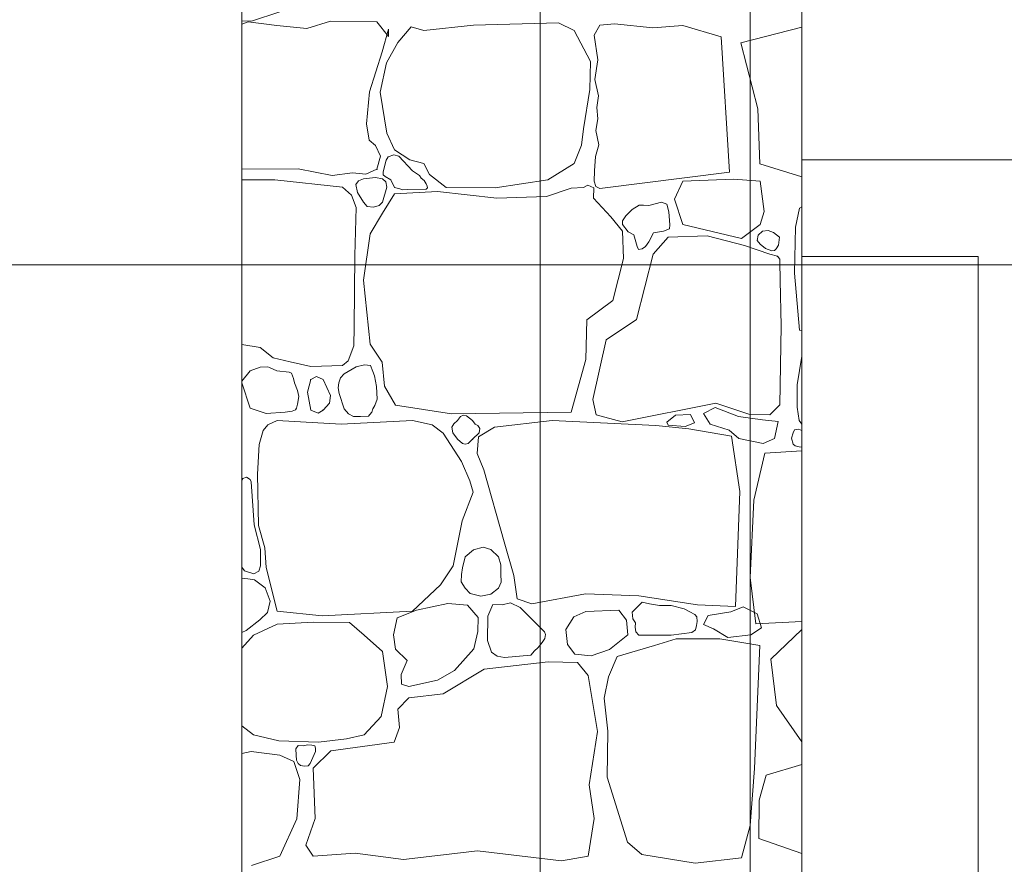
# Model space of a CAD drawing. Header units: millimetres. Extents: x -573548 to 674770, y -184010 to -47794.
# Tile 170 of 181: x 116661 to 118393, y -99537 to -98051. Entities that reach past the tile are written whole.
import ezdxf
from ezdxf.enums import TextEntityAlignment as Align

# ---------------------------------------------------------------- set-up
doc = ezdxf.new("R2010")
doc.units = ezdxf.units.MM
for name, color, linetype, lineweight in [('A.02 RZUT PIWNICY_is$0$_HATCH_Nr_pióra__18', 8, 'Continuous', 9), ('A.02 RZUT PIWNICY_is$0$OBRYS PARTERU#1_Nr_pióra__1', 8, 'Continuous', 9), ('A.02 RZUT PIWNICY_is$0$SCHODY_Nr_pióra__1', 8, 'Continuous', 9), ('A.02 RZUT PIWNICY_is$0$Structural - Bearing_Nr_pióra__21', 8, 'Continuous', 9), ('A.02 RZUT PIWNICY_is$0$Structural - Grid', 8, 'Continuous', 9), ('A.02 RZUT PIWNICY_is$0$Structural - Grid_Nr_pióra__17', 8, 'Continuous', 9)]:
    doc.layers.add(name, color=color, linetype=linetype, lineweight=lineweight)
doc.styles.add('A.02 RZUT PIWNICY_is$0$STYL_AUTOMATYCZNY_1', font='arial.ttf')

# ---------------------------------------------------------------- blocks, each defined once
blk = doc.blocks.new('*X106')
at = {"layer": 'A.02 RZUT PIWNICY_is$0$_HATCH_Nr_pióra__18'}
for p, q in [((117688.9, -98037.1), (117638.9, -98053.6)), ((117638.9, -98053.6), (117621.8, -98052.9)), ((117633.2, -98054.8), (117621.8, -98059.1)), ((117683.5, -98061.4), (117633.2, -98054.8)), ((117777.6, -98053.6), (117736.4, -98066.4)), ((117859.4, -98054.8), (117777.6, -98053.6)), ((117879.6, -98080.8), (117859.4, -98054.8)), ((117736.4, -98066.4), (117683.5, -98061.4)), ((117868.9, -98107.7), (117880, -98067.6)), ((117880, -98067.6), (117879.6, -98080.8)), ((117920, -98063.9), (117896.1, -98091.2)), ((117942.3, -98070.1), (117920, -98063.9)), ((118029.4, -98060.6), (117942.3, -98070.1)), ((118178.9, -98056.9), (118029.4, -98060.6)), ((118206.5, -98070.1), (118178.9, -98056.9)), ((118235, -98124.6), (118206.5, -98070.1)), ((118251.5, -98061), (118241.5, -98078.5)), ((118277.5, -98058.4), (118251.5, -98061)), ((118344.8, -98065.6), (118277.5, -98058.4)), ((118397.7, -98061.4), (118344.8, -98065.6)), ((118465.2, -98081.6), (118397.7, -98061.4)), ((118500, -98092.1), (118607.3, -98064.1)), ((118241.5, -98078.5), (118248.2, -98121.9)), ((118479.6, -98319.4), (118465.2, -98081.6)), ((117896.1, -98091.2), (117876.3, -98127.1)), ((118529.5, -98207.8), (118500, -98092.1)), ((117846.2, -98177.8), (117868.9, -98107.7)), ((118248.2, -98121.9), (118242.7, -98156.1)), ((117876.3, -98127.1), (117865.1, -98178.7)), ((118233.8, -98174.1), (118235, -98124.6)), ((118242.7, -98156.1), (118249.4, -98185.3)), ((118223, -98243.1), (118233.8, -98174.1)), ((117841.2, -98234.4), (117846.2, -98177.8)), ((117865.1, -98178.7), (117876.7, -98250.9)), ((118249.4, -98185.3), (118246.1, -98205.5)), ((118246.1, -98205.5), (118248, -98225.3)), ((118533.3, -98304.5), (118529.5, -98207.8)), ((118248, -98225.3), (118244.4, -98246.1)), ((117845.7, -98263.3), (117841.2, -98234.4)), ((118219.7, -98272), (118223, -98243.1)), ((117876.7, -98250.9), (117890.7, -98279.8)), ((118244.4, -98246.1), (118250, -98271.4)), ((117857.3, -98272.4), (117845.7, -98263.3)), ((117866, -98291.4), (117857.3, -98272.4)), ((117890.7, -98279.8), (117917.6, -98297.5)), ((118206.5, -98304.2), (118219.7, -98272)), ((118250, -98271.4), (118244.2, -98292)), ((117859.4, -98314.1), (117866, -98291.4)), ((117879.3, -98292.2), (117875.6, -98298.4)), ((117889.4, -98288.6), (117879.3, -98292.2)), ((117898.1, -98291.3), (117889.4, -98288.6)), ((117922.4, -98316.9), (117898.1, -98291.3)), ((117917.6, -98297.5), (117942.3, -98304.2)), ((118244.2, -98292), (118242.4, -98317.3)), ((117621.8, -98313.8), (117721.1, -98313.6)), ((117721.1, -98313.6), (117780.9, -98325.2)), ((117840, -98322.7), (117859.4, -98314.1)), ((117875.6, -98298.4), (117870.4, -98319)), ((117942.3, -98304.2), (117951.8, -98323.6)), ((118160.3, -98332.6), (118206.5, -98304.2)), ((118607.3, -98327.8), (118533.3, -98304.5)), ((117780.9, -98325.2), (117816.4, -98320.3)), ((117816.4, -98320.3), (117840, -98322.7)), ((117835.8, -98331), (117827.3, -98334.4)), ((117856.8, -98328.8), (117835.8, -98331)), ((117869.3, -98331), (117856.8, -98328.8)), ((117875.3, -98336.6), (117869.3, -98331)), ((117870.4, -98319), (117870.7, -98324)), ((117870.7, -98324), (117873.9, -98326.9)), ((117873.9, -98326.9), (117884, -98333.1)), ((117927.5, -98320.7), (117922.4, -98316.9)), ((117934.7, -98325.2), (117927.5, -98320.7)), ((117937.2, -98329.8), (117934.7, -98325.2)), ((117942.4, -98334.2), (117937.2, -98329.8)), ((117951.8, -98323.6), (117981.1, -98346.3)), ((118242.4, -98317.3), (118241.5, -98335)), ((118251.5, -98347.9), (118479.6, -98319.4)), ((118486.6, -98331.6), (118397.7, -98335)), ((118533.9, -98335), (118486.6, -98331.6)), ((117679.8, -98332.6), (117621.8, -98332.9)), ((117798.7, -98345.8), (117679.8, -98332.6)), ((117814.6, -98359.9), (117798.7, -98345.8)), ((117827.3, -98334.4), (117822.7, -98341)), ((117822.7, -98341), (117825.6, -98355.1)), ((117869.3, -98372.3), (117876.8, -98345.6)), ((117876.8, -98345.6), (117875.3, -98336.6)), ((117884, -98333.1), (117890.5, -98346.4)), ((117890.5, -98346.4), (117899.8, -98348.4)), ((117899.8, -98348.4), (117905.4, -98350.6)), ((117913.6, -98350.1), (117945.9, -98349.2)), ((117946.1, -98339.6), (117942.4, -98334.2)), ((117945.9, -98349.2), (117948.3, -98347.2)), ((117948.2, -98344), (117946.1, -98339.6)), ((117948.3, -98347.2), (117948.2, -98344)), ((117981.1, -98346.3), (118067.8, -98347.1)), ((118067.8, -98347.1), (118160.3, -98332.6)), ((118201.2, -98347.5), (118157.8, -98362.4)), ((118222.9, -98346.1), (118201.2, -98347.5)), ((118230.3, -98342.2), (118222.9, -98346.1)), ((118240.9, -98346.8), (118230.3, -98342.2)), ((118240.4, -98365.2), (118240.9, -98346.8)), ((118241.5, -98335), (118244.4, -98344.3)), ((118244.4, -98344.3), (118251.5, -98347.9)), ((118397.7, -98335), (118383.3, -98366.6)), ((118540.6, -98388.7), (118533.9, -98335)), ((117823.1, -98381.6), (117814.6, -98359.9)), ((117825.6, -98355.1), (117835.8, -98372.3)), ((117890.7, -98357.4), (117869.3, -98391.7)), ((117965.9, -98353.3), (117890.7, -98357.4)), ((117905.4, -98350.6), (117913.6, -98350.1)), ((118070.7, -98365.2), (117965.9, -98353.3)), ((118157.8, -98362.4), (118070.7, -98365.2)), ((118270.9, -98397.9), (118240.4, -98365.2)), ((118383.3, -98366.6), (118397.7, -98411.7)), ((117820.9, -98465.7), (117823.1, -98381.6)), ((117835.8, -98372.3), (117842.6, -98380)), ((117842.6, -98380), (117853.4, -98381.1)), ((117853.4, -98381.1), (117863.5, -98377.9)), ((117863.5, -98377.9), (117869.3, -98372.3)), ((118320.6, -98377.3), (118308.5, -98385)), ((118328.4, -98377.2), (118320.6, -98377.3)), ((118337.8, -98378), (118328.4, -98377.2)), ((118360.2, -98372.3), (118337.8, -98378)), ((118369.5, -98375.4), (118360.2, -98372.3)), ((118373.2, -98389.3), (118369.5, -98375.4)), ((118602.8, -98382.6), (118595.6, -98416.1)), ((118607.3, -98380.5), (118602.8, -98382.6)), ((117869.3, -98391.7), (117847.8, -98428)), ((118291.6, -98423), (118270.9, -98397.9)), ((118297.3, -98396.1), (118291.5, -98404.8)), ((118308.5, -98385), (118297.3, -98396.1)), ((118374.7, -98412), (118373.2, -98389.3)), ((118533.9, -98411.7), (118540.6, -98388.7)), ((118291.5, -98404.8), (118291.6, -98411.7)), ((118291.6, -98411.7), (118301.4, -98424.4)), ((118363.8, -98423.2), (118374.3, -98418.8)), ((118374.3, -98418.8), (118374.7, -98412)), ((118397.7, -98411.7), (118500.8, -98436.2)), ((118500.8, -98436.2), (118533.9, -98411.7)), ((118595.6, -98416.1), (118594, -98497)), ((117847.8, -98428), (117835.8, -98509.3)), ((118293.2, -98471.3), (118291.6, -98423)), ((118301.4, -98424.4), (118311.4, -98429.4)), ((118311.4, -98429.4), (118317.6, -98449.9)), ((118338, -98441.7), (118346.1, -98426.2)), ((118371.6, -98433.8), (118345.2, -98463.5)), ((118346.1, -98426.2), (118363.8, -98423.2)), ((118440.2, -98431.3), (118371.6, -98433.8)), ((118506.2, -98448.2), (118440.2, -98431.3)), ((118528.7, -98439.6), (118530.4, -98429.9)), ((118530.4, -98429.9), (118537.7, -98423.2)), ((118537.7, -98423.2), (118547.7, -98422)), ((118547.7, -98422), (118556.9, -98425.2)), ((118556.9, -98425.2), (118568, -98433.7)), ((118568, -98433.7), (118566.1, -98448)), ((118317.6, -98449.9), (118319.8, -98455.4)), ((118326.4, -98454.5), (118332.1, -98450)), ((118332.1, -98450), (118338, -98441.7)), ((118550.8, -98463.5), (118506.2, -98448.2)), ((118533.9, -98445.9), (118528.7, -98439.6)), ((118543, -98453.7), (118533.9, -98445.9)), ((118566.1, -98448), (118561.8, -98454.2)), ((117819.6, -98591.3), (117820.9, -98465.7)), ((118345.2, -98463.5), (118316.3, -98578.3)), ((118319.8, -98455.4), (118326.4, -98454.5)), ((118554.2, -98457.7), (118543, -98453.7)), ((118564.2, -98467.2), (118550.8, -98463.5)), ((118559.2, -98457.1), (118554.2, -98457.7)), ((118561.8, -98454.2), (118559.2, -98457.1)), ((118568.4, -98472.3), (118564.2, -98467.2)), ((118274.6, -98545.2), (118293.2, -98471.3)), ((118568.6, -98476.3), (118568.4, -98472.3)), ((118569, -98510.1), (118568.6, -98476.3)), ((118594, -98497), (118602.8, -98597.3)), ((117835.8, -98509.3), (117847.4, -98622)), ((118570.6, -98589.8), (118569, -98510.1)), ((118228.8, -98579.1), (118274.6, -98545.2)), ((117818.8, -98624.8), (117819.6, -98591.3)), ((118227.2, -98648.8), (118228.8, -98579.1)), ((118316.3, -98578.3), (118262.7, -98614.2)), ((118568.1, -98728.9), (118570.6, -98589.8)), ((118602.8, -98597.3), (118607.3, -98598.3)), ((117621.8, -98622.5), (117654.2, -98628)), ((117808.8, -98651), (117818.8, -98624.8)), ((117847.4, -98622), (117868.9, -98653.8)), ((118262.7, -98614.2), (118239.1, -98719.4)), ((117654.2, -98628), (117677.1, -98646.2)), ((118607.3, -98643), (118598.6, -98693.2)), ((117677.1, -98646.2), (117706.8, -98653.1)), ((117706.8, -98653.1), (117743.5, -98661.4)), ((117743.5, -98661.4), (117798.7, -98659.6)), ((117798.7, -98659.6), (117808.8, -98651)), ((117837.8, -98658.3), (117823.2, -98661.6)), ((117848.1, -98659.7), (117837.8, -98658.3)), ((117852.3, -98669.9), (117848.1, -98659.7)), ((117868.9, -98653.8), (117873, -98695.5)), ((118201.2, -98741.3), (118227.2, -98648.8)), ((117636.5, -98668.7), (117621.8, -98687.2)), ((117654.1, -98662.6), (117636.5, -98668.7)), ((117667.4, -98661.6), (117654.1, -98662.6)), ((117670.3, -98662.9), (117667.4, -98661.6)), ((117683.5, -98668.7), (117670.3, -98662.9)), ((117705.1, -98671.2), (117683.5, -98668.7)), ((117709.1, -98673.2), (117705.1, -98671.2)), ((117713, -98682.3), (117709.1, -98673.2)), ((117802, -98674), (117795.2, -98681.1)), ((117823.2, -98661.6), (117802, -98674)), ((117855.3, -98677.6), (117852.3, -98669.9)), ((117858.8, -98696.4), (117855.3, -98677.6)), ((117621.8, -98690.1), (117636.5, -98734.3)), ((117714.5, -98690.1), (117713, -98682.3)), ((117719.7, -98703.6), (117714.5, -98690.1)), ((117743, -98684.3), (117737.6, -98706.2)), ((117753.1, -98678.9), (117743, -98684.3)), ((117764.8, -98684.3), (117753.1, -98678.9)), ((117778, -98712.4), (117764.8, -98684.3)), ((117792.6, -98690.1), (117791.3, -98698.8)), ((117795.2, -98681.1), (117792.6, -98690.1)), ((117873, -98695.5), (117892.4, -98729.3)), ((118598.6, -98693.2), (118599.1, -98732.9)), ((117722.3, -98713.7), (117719.7, -98703.6)), ((117737.6, -98706.2), (117743, -98738)), ((117776, -98725.6), (117778, -98712.4)), ((117791.3, -98698.8), (117792.9, -98708.7)), ((117792.9, -98708.7), (117802, -98735.9)), ((117859.8, -98718.6), (117858.8, -98696.4)), ((117717.8, -98734.3), (117720.1, -98727.6)), ((117720.1, -98727.6), (117722.3, -98713.7)), ((117764.8, -98738), (117776, -98725.6)), ((117852.3, -98735.9), (117856, -98729.6)), ((117856, -98729.6), (117859.8, -98718.6)), ((117892.4, -98729.3), (117991, -98744.6)), ((118239.1, -98719.4), (118245.3, -98746.3)), ((118290.7, -98758.6), (118455.9, -98725.6)), ((118455.9, -98725.6), (118515.3, -98745.4)), ((118550.8, -98746.3), (118568.1, -98728.9)), ((117636.5, -98734.3), (117664.5, -98743.8)), ((117664.5, -98743.8), (117698.4, -98741.7)), ((117698.4, -98741.7), (117710.3, -98739.6)), ((117710.3, -98739.6), (117716.1, -98737.4)), ((117716.1, -98737.4), (117717.8, -98734.3)), ((117743, -98738), (117756, -98743.5)), ((117756, -98743.5), (117764.8, -98738)), ((117802, -98735.9), (117809.7, -98744.2)), ((117809.7, -98744.2), (117818.4, -98748.9)), ((117844.5, -98748.8), (117847.3, -98745.4)), ((117847.3, -98745.4), (117850.3, -98741.4)), ((117850.3, -98741.4), (117852.3, -98735.9)), ((117991, -98744.6), (118201.2, -98741.3)), ((118011.8, -98746.8), (118006.5, -98749.1)), ((118017.1, -98747.9), (118011.8, -98746.8)), ((118027.8, -98756.2), (118017.1, -98747.9)), ((118245.3, -98746.3), (118290.7, -98758.6)), ((118369.5, -98759), (118384.7, -98746.8)), ((118384.7, -98746.8), (118411.2, -98745.8)), ((118411.2, -98745.8), (118418, -98760.5)), ((118454.3, -98733.5), (118434.2, -98743.8)), ((118434.2, -98743.8), (118446, -98762.5)), ((118495.6, -98749.2), (118454.3, -98733.5)), ((118515.3, -98745.4), (118550.8, -98746.3)), ((118599.1, -98732.9), (118602.4, -98756.1)), ((117667.8, -98763.6), (117659.2, -98773.5)), ((117684.3, -98756.2), (117667.8, -98763.6)), ((117796.6, -98762.4), (117684.3, -98756.2)), ((117922.4, -98756.2), (117796.6, -98762.4)), ((117818.4, -98748.9), (117830.8, -98749.1)), ((117830.8, -98749.1), (117844.5, -98748.8)), ((117956.8, -98763.6), (117922.4, -98756.2)), ((117975.8, -98778.5), (117956.8, -98763.6)), ((117995, -98762.3), (117991.5, -98767.7)), ((118001, -98756.2), (117995, -98762.3)), ((118006.5, -98749.1), (118001, -98756.2)), ((118032.4, -98762.7), (118027.8, -98756.2)), ((118037.3, -98765.2), (118032.4, -98762.7)), ((118040.4, -98770.5), (118037.3, -98765.2)), ((118168.1, -98756.2), (118066.2, -98768.1)), ((118350.2, -98765.2), (118168.1, -98756.2)), ((118408.4, -98770.6), (118350.2, -98765.2)), ((118371.9, -98764.4), (118369.5, -98759)), ((118401.9, -98766.9), (118371.9, -98764.4)), ((118418, -98760.5), (118401.9, -98766.9)), ((118446, -98762.5), (118478.9, -98773.3)), ((118537.8, -98755.1), (118495.6, -98749.2)), ((118565.2, -98758), (118537.8, -98755.1)), ((118558.9, -98788), (118565.2, -98758)), ((118602.4, -98756.1), (118607.3, -98762.9)), ((117659.2, -98773.5), (117652.1, -98798.3)), ((118008.4, -98828.4), (117975.8, -98778.5)), ((117991.5, -98767.7), (117993.3, -98778.1)), ((117993.3, -98778.1), (118001, -98789.2)), ((118027.8, -98789.2), (118039.6, -98777.7)), ((118066.2, -98768.1), (118038.5, -98784.7)), ((118039.6, -98777.7), (118040.4, -98770.5)), ((118483, -98783.8), (118408.4, -98770.6)), ((118478.9, -98773.3), (118496.1, -98788)), ((118591.5, -98777.8), (118588.7, -98787)), ((118594.3, -98772.8), (118591.5, -98777.8)), ((118601, -98771.7), (118594.3, -98772.8)), ((118607.3, -98773.6), (118601, -98771.7)), ((117652.1, -98798.3), (117649.3, -98850.3)), ((118001, -98789.2), (118010.3, -98796.5)), ((118010.3, -98796.5), (118015, -98797.9)), ((118015, -98797.9), (118019.9, -98796.5)), ((118019.9, -98796.5), (118023.3, -98792.9)), ((118023.3, -98792.9), (118027.8, -98789.2)), ((118038.5, -98784.7), (118035.6, -98814)), ((118498, -98880.8), (118483, -98783.8)), ((118496.1, -98788), (118539.2, -98796.8)), ((118539.2, -98796.8), (118558.9, -98788)), ((118588.7, -98787), (118591.5, -98798)), ((118591.5, -98798), (118595.5, -98801)), ((118035.6, -98814), (118047.4, -98843.2)), ((118541.8, -98813.5), (118522.4, -98896.4)), ((118607.3, -98809.5), (118541.8, -98813.5)), ((118595.5, -98801), (118602.2, -98802.5)), ((118602.2, -98802.5), (118607.3, -98802.8)), ((118022.8, -98862.3), (118008.4, -98828.4)), ((117649.3, -98850.3), (117651.3, -98940.7)), ((118047.4, -98843.2), (118083.1, -98969.6)), ((117623.5, -98858.1), (117621.8, -98861.2)), ((117630.1, -98855.7), (117623.5, -98858.1)), ((117636.4, -98859.9), (117630.1, -98855.7)), ((117638.1, -98864), (117636.4, -98859.9)), ((117643.4, -98939.6), (117638.1, -98864)), ((118028.6, -98882.1), (118022.8, -98862.3)), ((118009.6, -98932.8), (118028.6, -98882.1)), ((118490.1, -99083.5), (118498, -98880.8)), ((118522.4, -98896.4), (118515.9, -99032.1)), ((117993.9, -99012.1), (118009.6, -98932.8)), ((117654.7, -98983), (117643.4, -98939.6)), ((117651.3, -98940.7), (117662.5, -98980.3)), ((117621.8, -98957.9), (117621.9, -98958.4)), ((117621.9, -98958.4), (117621.8, -98958.8)), ((118083.1, -98969.6), (118100.4, -99029)), ((117654.5, -99012.1), (117654.7, -98983)), ((117662.5, -98980.3), (117664.5, -99014.6)), ((118029.4, -98983.8), (118014.8, -98995.7)), ((118046.4, -98978.9), (118029.4, -98983.8)), ((118060.2, -98983), (118046.4, -98978.9)), ((118073.5, -98995.7), (118060.2, -98983)), ((118014.8, -98995.7), (118010.1, -99015.2)), ((118077.3, -99010), (118073.5, -98995.7)), ((117621.8, -99014.1), (117626.5, -99020.7)), ((117626.5, -99020.7), (117643.1, -99025.8)), ((117643.1, -99025.8), (117651.6, -99021.4)), ((117651.6, -99021.4), (117654.5, -99012.1)), ((117664.5, -99014.6), (117684.3, -99091.8)), ((117971.6, -99045.5), (117993.9, -99012.1)), ((118010.1, -99015.2), (118008.2, -99027.3)), ((118077.8, -99025.7), (118077.3, -99010)), ((117632.7, -99034.8), (117621.8, -99033.5)), ((117644.4, -99036.7), (117632.7, -99034.8)), ((117662.8, -99050.5), (117644.4, -99036.7)), ((118008.2, -99027.3), (118008, -99039.7)), ((118008, -99039.7), (118014.8, -99050.9)), ((118073.5, -99050.9), (118077.9, -99040.6)), ((118077.9, -99040.6), (118077.8, -99025.7)), ((118100.4, -99029), (118106.2, -99069.9)), ((118515.9, -99032.1), (118525.9, -99113.8)), ((117671.7, -99073.8), (117662.8, -99050.5)), ((117922.4, -99091.8), (117971.6, -99045.5)), ((118014.8, -99050.9), (118023.5, -99060.3)), ((118059.8, -99061.5), (118073.5, -99050.9)), ((117667, -99094), (117671.7, -99073.8)), ((118023.5, -99060.3), (118042.1, -99064.9)), ((118042.1, -99064.9), (118059.8, -99061.5)), ((118094.3, -99076.7), (118079.9, -99080.4)), ((118111.6, -99085.2), (118094.3, -99076.7)), ((118106.2, -99069.9), (118132.2, -99078.6)), ((118132.2, -99078.6), (118226.3, -99061.2)), ((118226.3, -99061.2), (118320, -99064.5)), ((118320, -99064.5), (118423.7, -99080.2)), ((118326, -99075.8), (118320, -99081.5)), ((118339, -99078.9), (118326, -99075.8)), ((117653.7, -99106.9), (117667, -99094)), ((117684.3, -99091.8), (117763.2, -99100)), ((117763.2, -99100), (117922.4, -99091.8)), ((117929.1, -99089.7), (117894.9, -99103.3)), ((117984, -99078.2), (117929.1, -99089.7)), ((118019.1, -99081), (117984, -99078.2)), ((118037.7, -99102.5), (118019.1, -99081)), ((118063.7, -99079.8), (118054.4, -99100.4)), ((118079.9, -99080.4), (118063.7, -99079.8)), ((118154.5, -99128.1), (118111.6, -99085.2)), ((118227.2, -99092.2), (118205.7, -99101.3)), ((118285, -99089.7), (118227.2, -99092.2)), ((118298.6, -99107.5), (118285, -99089.7)), ((118320, -99081.5), (118308.5, -99093.4)), ((118308.5, -99093.4), (118309.5, -99105.2)), ((118356.8, -99081.8), (118339, -99078.9)), ((118377, -99081.5), (118356.8, -99081.8)), ((118399.9, -99087.5), (118377, -99081.5)), ((118409.7, -99092.9), (118399.9, -99087.5)), ((118419, -99097.5), (118409.7, -99092.9)), ((118423.7, -99080.2), (118490.1, -99083.5)), ((118442.1, -99099), (118482.4, -99092.9)), ((118482.4, -99092.9), (118504.1, -99083.9)), ((118504.1, -99083.9), (118528.2, -99096)), ((117629.3, -99125.7), (117653.7, -99106.9)), ((117747.1, -99111.2), (117684.3, -99114.5)), ((117811.5, -99111.6), (117747.1, -99111.2)), ((117837.1, -99133.9), (117811.5, -99111.6)), ((117894.9, -99103.3), (117888.6, -99133.2)), ((118037.3, -99127.3), (118037.7, -99102.5)), ((118054.4, -99100.4), (118053.8, -99143)), ((118205.7, -99101.3), (118191.9, -99123.6)), ((118300.9, -99133.4), (118298.6, -99107.5)), ((118309.5, -99105.2), (118314.3, -99112.2)), ((118422.5, -99101.4), (118419, -99097.5)), ((118421.7, -99116.5), (118422.6, -99109.9)), ((118422.6, -99109.9), (118422.5, -99101.4)), ((118434.3, -99115.2), (118442.1, -99099)), ((118525.9, -99113.8), (118607.3, -99109.7)), ((118528.2, -99096), (118536, -99120.6)), ((117621.8, -99129.2), (117629.3, -99125.7)), ((117684.3, -99114.5), (117642.2, -99133.9)), ((118030.1, -99157.9), (118037.3, -99127.3)), ((118156.1, -99132.4), (118154.5, -99128.1)), ((118191.9, -99123.6), (118194.6, -99150.4)), ((118314.3, -99112.2), (118314.1, -99119.5)), ((118314.1, -99119.5), (118315, -99127.9)), ((118315, -99127.9), (118320, -99133.5)), ((118377, -99133.5), (118413.3, -99129)), ((118413.3, -99129), (118419.8, -99124.6)), ((118419.8, -99124.6), (118421.7, -99116.5)), ((118451.7, -99122.4), (118434.3, -99115.2)), ((118477, -99138.1), (118451.7, -99122.4)), ((118536, -99120.6), (118517.3, -99133.3)), ((118607.3, -99123.8), (118552.7, -99175.7)), ((117642.2, -99133.9), (117621.8, -99156.9)), ((117869.3, -99162.8), (117837.1, -99133.9)), ((117888.6, -99133.2), (117892, -99158.2)), ((118053.8, -99143), (118061.3, -99163.8)), ((118150.3, -99146.5), (118155.1, -99139.5)), ((118155.1, -99139.5), (118156.1, -99132.4)), ((118268.9, -99159.1), (118300.9, -99133.4)), ((118320, -99133.5), (118377, -99133.5)), ((118385.7, -99140.5), (118347.7, -99152)), ((118424.1, -99140.5), (118385.7, -99140.5)), ((118462.5, -99140.5), (118424.1, -99140.5)), ((118533.4, -99152.2), (118462.5, -99140.5)), ((118517.3, -99133.3), (118477, -99138.1)), ((117877.9, -99224.3), (117869.3, -99162.8)), ((117892, -99158.2), (117912.6, -99178.5)), ((117996, -99195.8), (118030.1, -99157.9)), ((118130.2, -99168.7), (118136.5, -99161.6)), ((118136.4, -99161.9), (118143.4, -99155.7)), ((118143.4, -99155.7), (118150.3, -99146.5)), ((118194.6, -99150.4), (118207.8, -99167.3)), ((118236.2, -99170.2), (118268.9, -99159.1)), ((118307.7, -99163.6), (118282, -99171.3)), ((118347.7, -99152), (118307.7, -99163.6)), ((118524, -99368.3), (118533.4, -99152.2)), ((117912.6, -99178.5), (117902.3, -99202.8)), ((118160.7, -99180.9), (118048.4, -99193.3)), ((118061.3, -99163.8), (118070.9, -99170.8)), ((118070.9, -99170.8), (118083.9, -99173.1)), ((118083.9, -99173.1), (118130.2, -99168.7)), ((118212.3, -99181.8), (118160.7, -99180.9)), ((118207.8, -99167.3), (118236.2, -99170.2)), ((118282, -99171.3), (118266.9, -99207.2)), ((118552.7, -99175.7), (118562.5, -99257.5)), ((117966.3, -99212.7), (117996, -99195.8)), ((118048.4, -99193.3), (117976.2, -99237.1)), ((118231.3, -99204.8), (118212.3, -99181.8)), ((117902.3, -99202.8), (117902.7, -99220.2)), ((117915.9, -99223.9), (117966.3, -99212.7)), ((118247.4, -99303.1), (118231.3, -99204.8)), ((118266.9, -99207.2), (118259.4, -99244.8)), ((117866.8, -99276.7), (117877.9, -99224.3)), ((117902.7, -99220.2), (117915.9, -99223.9)), ((117915.9, -99244.1), (117896.5, -99263.9)), ((117976.2, -99237.1), (117915.9, -99244.1)), ((118259.4, -99244.8), (118265.9, -99302.9)), ((117896.5, -99263.9), (117899.4, -99296.1)), ((118562.5, -99257.5), (118607.3, -99321.6)), ((117837.1, -99308.9), (117866.8, -99276.7)), ((117621.8, -99293.3), (117642.2, -99308.9)), ((117899.4, -99296.1), (117889.9, -99322.1)), ((117642.2, -99308.9), (117687.2, -99319.6)), ((117757, -99321.7), (117806.1, -99315.9)), ((117806.1, -99315.9), (117837.1, -99308.9)), ((118232.9, -99397.2), (118247.4, -99303.1)), ((118265.9, -99302.9), (118264.3, -99383.6)), ((117687.2, -99319.6), (117757, -99321.7)), ((117720.8, -99327.9), (117716.9, -99333.7)), ((117716.9, -99333.7), (117717.4, -99344.7)), ((117729.7, -99328.6), (117720.8, -99327.9)), ((117738.1, -99326.9), (117729.7, -99328.6)), ((117745, -99327.1), (117738.1, -99326.9)), ((117747.1, -99327.9), (117745, -99327.1)), ((117750.5, -99328.4), (117747.1, -99327.9)), ((117751.5, -99332.5), (117750.5, -99328.4)), ((117751.7, -99338.2), (117751.5, -99332.5)), ((117889.9, -99322.1), (117778.5, -99337.4)), ((117621.8, -99342), (117638.1, -99338.6)), ((117638.1, -99338.6), (117688.9, -99344.8)), ((117688.9, -99344.8), (117713.2, -99356)), ((117717.4, -99344.7), (117718.2, -99353.5)), ((117718.2, -99353.5), (117720.8, -99359.7)), ((117742, -99359.7), (117751.7, -99338.2)), ((117778.5, -99337.4), (117747.1, -99367.9)), ((117713.2, -99356), (117724, -99387.7)), ((117720.8, -99359.7), (117725.2, -99362.8)), ((117725.2, -99362.8), (117732.1, -99364.3)), ((117732.1, -99364.3), (117738.3, -99363.4)), ((117738.3, -99363.4), (117742, -99359.7)), ((117747.1, -99367.9), (117750.8, -99456.3)), ((118516.2, -99468.5), (118524, -99368.3)), ((118607.3, -99361.1), (118544.4, -99379.9)), ((117724, -99387.7), (117718.6, -99457.1)), ((118264.3, -99383.6), (118300.2, -99498)), ((118544.4, -99379.9), (118531.9, -99424)), ((118241.6, -99456.3), (118232.9, -99397.2)), ((118531.9, -99424), (118531.1, -99491.2)), ((117718.6, -99457.1), (117688.9, -99522.7)), ((117750.8, -99456.3), (117734.3, -99503.3)), ((118231.3, -99522.7), (118241.6, -99456.3)), ((118500.6, -99525.3), (118516.2, -99468.5)), ((118531.1, -99491.2), (118607.3, -99517.8)), ((117734.3, -99503.3), (117747.1, -99522.7)), ((118300.2, -99498), (118325.8, -99519.4)), ((117688.9, -99522.7), (117638.9, -99539.2)), ((117747.1, -99522.7), (117821, -99517.4)), ((117821, -99517.4), (117906, -99528.1)), ((117906, -99528.1), (118036.5, -99513.2)), ((118036.5, -99513.2), (118184.2, -99531)), ((118184.2, -99531), (118231.3, -99522.7)), ((118325.8, -99519.4), (118419.1, -99535.1)), ((118419.1, -99535.1), (118500.6, -99525.3))]:
    blk.add_line(p, q, dxfattribs=at)
for p in [(117859.4, -98314.1), (118564.2, -98467.2), (117743, -98684.3), (117764.8, -98738), (118027.8, -98789.2)]:
    blk.add_point(p, dxfattribs=at)
blk = doc.blocks.new('A.02 RZUT PIWNICY_is$0$Wypełnienie_14_1')
at = {"layer": 'A.02 RZUT PIWNICY_is$0$_HATCH_Nr_pióra__18'}
blk.add_blockref('*X106', (0, 0), dxfattribs=at)
blk = doc.blocks.new('A.02 RZUT PIWNICY_is$0$Standardowy znacznik osi_2')
at = {"layer": 'A.02 RZUT PIWNICY_is$0$Structural - Grid_Nr_pióra__17'}
blk.add_line((1000, 0), (17853.1, 0), dxfattribs=at)
at = {"layer": 'A.02 RZUT PIWNICY_is$0$Structural - Grid_Nr_pióra__17', "style": 'A.02 RZUT PIWNICY_is$0$STYL_AUTOMATYCZNY_1'}
for tag, p in [('AC_MarkerText_1_0', (5, -80)), ('AC_MarkerText_1_1', (19358.1, -80))]:
    blk.add_attdef(tag, text='', height=350, rotation=270, dxfattribs=at).set_placement(p, align=Align.TOP_CENTER)
blk = doc.blocks.new('A.02 RZUT PIWNICY_is$0$Standardowy znacznik osi_4')
at = {"layer": 'A.02 RZUT PIWNICY_is$0$Structural - Grid_Nr_pióra__17'}
blk.add_line((1000, 0), (42868.7, 0), dxfattribs=at)
at = {"layer": 'A.02 RZUT PIWNICY_is$0$Structural - Grid_Nr_pióra__17', "style": 'A.02 RZUT PIWNICY_is$0$STYL_AUTOMATYCZNY_1'}
for tag, p in [('AC_MarkerText_1_0', (-250, -335)), ('AC_MarkerText_1_1', (44118.7, -335))]:
    blk.add_attdef(tag, text='', height=350, rotation=180, dxfattribs=at).set_placement(p, align=Align.TOP_CENTER)
blk = doc.blocks.new('A.02 RZUT PIWNICY_is')
at = {"layer": 'A.02 RZUT PIWNICY_is$0$OBRYS PARTERU#1_Nr_pióra__1'}
blk.add_lwpolyline([(87547.3, -93022.2), (87547.3, -93622.2), (80856, -93622.2), (80856, -97482.2), (80306.7, -97482.2), (80306.7, -101132.2), (82397.3, -101132.2), (82397.3, -105082.2), (87537.3, -105082.2), (87537.3, -105471.8), (106939.7, -105472.5), (118516.4, -105372.5), (118516.4, -93022.2)], close=True, dxfattribs=at)
at = {"layer": 'A.02 RZUT PIWNICY_is$0$SCHODY_Nr_pióra__1'}
for p, q in [((119347.3, -98297.5), (118607.3, -98297.5)), ((118917.3, -98467.5), (118607.3, -98467.5)), ((118917.3, -98467.5), (118917.3, -99867.1))]:
    blk.add_line(p, q, dxfattribs=at)
at = {"layer": 'A.02 RZUT PIWNICY_is$0$Structural - Bearing_Nr_pióra__21'}
blk.add_line((118607.3, -105477.2), (118607.3, -92877.8), dxfattribs=at)
blk.add_lwpolyline([(117621.8, -93967.8), (114233.3, -93967.8), (114233.3, -104498.1), (117621.8, -104498.1)], close=True, dxfattribs=at)
at = {"layer": 'A.02 RZUT PIWNICY_is$0$_HATCH_Nr_pióra__18'}
blk.add_blockref('A.02 RZUT PIWNICY_is$0$Wypełnienie_14_1', (0, 0), dxfattribs=at)
at = {"layer": 'A.02 RZUT PIWNICY_is$0$Structural - Grid', "zscale": 1000}
for name, p, rotation in [('A.02 RZUT PIWNICY_is$0$Standardowy znacznik osi_2', (118146.9, -108395.1), 90), ('A.02 RZUT PIWNICY_is$0$Standardowy znacznik osi_4', (121683.4, -98482.5), 180)]:
    blk.add_blockref(name, p, dxfattribs=dict(at, rotation=rotation))

msp = doc.modelspace()

# ---------------------------------------------------------------- block references
at = {"ltscale": 10}
msp.add_blockref('A.02 RZUT PIWNICY_is', (-570.227, 0), dxfattribs=at)

doc.saveas('drawing.dxf')
